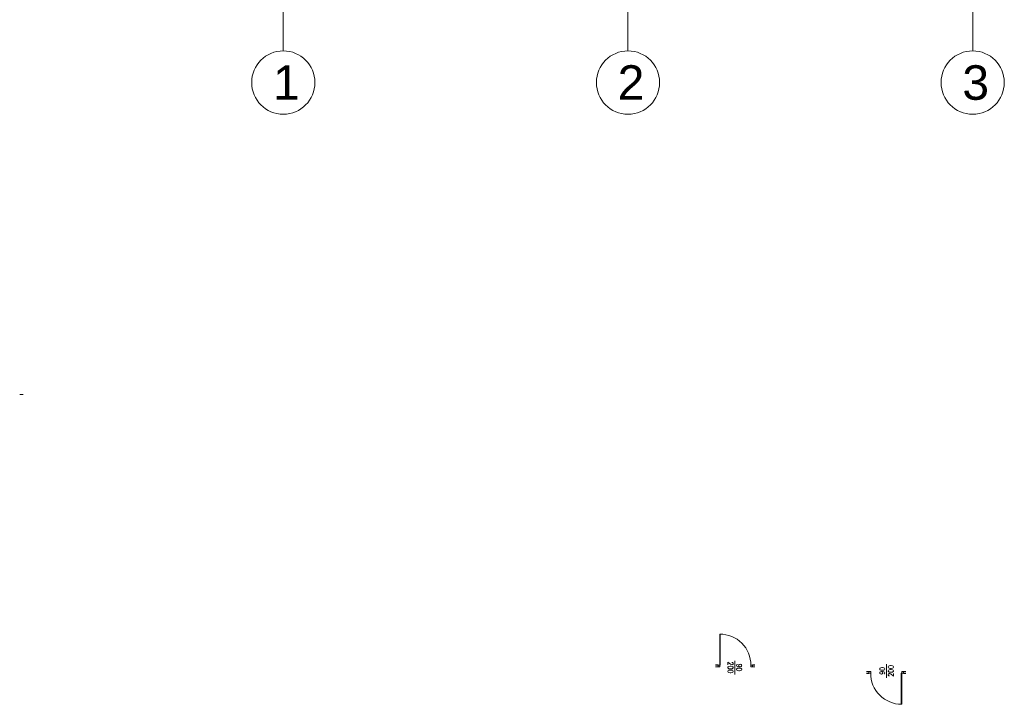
# Model space of a CAD drawing. Header units: millimetres. Extents: x -5254 to 173417, y -28809 to -6400.
# Tile 31 of 256: x 8146 to 11002, y -15533 to -13548. Entities that reach past the tile are written whole.
import ezdxf

# ---------------------------------------------------------------- set-up
doc = ezdxf.new("R2010")
doc.units = ezdxf.units.MM
for name, color, linetype, lineweight in [('_MW_ppoż', 7, 'Continuous', 0), ('m_cienka', 7, 'Continuous', 5), ('m_stolarka', 7, 'Continuous', 9), ('m_tabela', 7, 'Continuous', 15), ('m_tekst', 7, 'Continuous', 13), ('m_ściany', 7, 'Continuous', 30)]:
    doc.layers.add(name, color=color, linetype=linetype, lineweight=lineweight)
doc.styles.get("Standard").update_dxf_attribs({"font": 'arial.ttf'})
doc.styles.add('styl1', font='simplex.shx', dxfattribs={"width": 0.75})

# ---------------------------------------------------------------- blocks, each defined once
blk = doc.blocks.new('SKRZ7')
at = {"layer": 'm_stolarka', "color": 0}
for p, q in [((-212773.8, 101585.9), (-212863.8, 101585.9)), ((-212773.8, 101584.4), (-212863.8, 101584.4)), ((-212773.8, 101584.4), (-212773.8, 101585.9))]:
    blk.add_line(p, q, dxfattribs=at)
blk.add_arc((-212775, 101585.5), 88.9, 89.2623, 180.7377, dxfattribs=at)

msp = doc.modelspace()

# ---------------------------------------------------------------- linework, layer by layer
at = {"layer": '_MW_ppoż', "color": 251}
for points in [[(8910.45, -9596.49), (8910.45, -13638.69)], [(9910.45, -9596.49), (9910.45, -13638.69)], [(10910.45, -9596.49), (10910.45, -13638.69)]]:
    msp.add_lwpolyline(points, dxfattribs=at)
for centre in [(8910.45, -13730.45), (9910.45, -13730.45), (10910.45, -13730.45)]:
    msp.add_circle(centre, 91.75, dxfattribs=at)
at = {"layer": 'm_cienka', "ltscale": 2}
for p, q in [((10220.57, -15445.84), (10220.57, -15406.29)), ((10660.72, -15416.03), (10660.72, -15455.58))]:
    msp.add_line(p, q, dxfattribs=at)
at = {"layer": 'm_stolarka', "ltscale": 2}
for p, q in [((10176.7, -15424.51), (10164.7, -15424.51)), ((10176.7, -15419.51), (10171.7, -15419.51)), ((10171.7, -15419.51), (10171.7, -15424.51)), ((10176.7, -15419.51), (10176.7, -15424.51)), ((10271.7, -15419.51), (10266.7, -15419.51)), ((10266.7, -15419.51), (10266.7, -15424.51)), ((10278.7, -15424.51), (10266.7, -15424.51)), ((10271.7, -15419.51), (10271.7, -15424.51)), ((10602.6, -15437.36), (10614.6, -15437.36)), ((10609.6, -15442.36), (10609.6, -15437.36)), ((10609.6, -15442.36), (10614.6, -15442.36)), ((10614.6, -15442.36), (10614.6, -15437.36)), ((10704.6, -15437.36), (10716.6, -15437.36)), ((10704.6, -15442.36), (10704.6, -15437.36)), ((10704.6, -15442.36), (10709.6, -15442.36)), ((10709.6, -15442.36), (10709.6, -15437.36))]:
    msp.add_line(p, q, dxfattribs=at)
at = {"layer": 'm_tabela'}
msp.add_line((8145.67, -14634.23), (8155.67, -14634.23), dxfattribs=at)
at = {"layer": 'm_ściany', "ltscale": 2}
for p, q in [((10171.7, -15419.51), (10164.7, -15419.51)), ((10278.7, -15419.51), (10271.7, -15419.51)), ((10602.6, -15442.36), (10609.6, -15442.36)), ((10709.6, -15442.36), (10716.6, -15442.36))]:
    msp.add_line(p, q, dxfattribs=at)

# ---------------------------------------------------------------- block references
at = {"layer": 'm_stolarka'}
for p, rotation in [((-91407.67, -228193.34), 270), ((112288.96, 197331.47), 89.99999999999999)]:
    msp.add_blockref('SKRZ7', p, dxfattribs=dict(at, rotation=rotation))

# ---------------------------------------------------------------- texts
at = {"layer": '_MW_ppoż', "color": 251, "char_height": 100, "width": 98.152, "attachment_point": 1}
for s, insert in [('1', (8880.38, -13680.36)), ('2', (9880.38, -13680.36)), ('3', (10880.38, -13680.36))]:
    msp.add_mtext(s, dxfattribs=dict(at, insert=insert))
at = {"layer": 'm_tekst', "ltscale": 3, "char_height": 15, "attachment_point": 5, "style": 'styl1'}
for insert, rotation in [((10220.57, -15426.06), 270), ((10660.72, -15435.81), 90)]:
    msp.add_mtext_dynamic_manual_height_columns('90\\P200', width=53.0566, gutter_width=350, heights=[40], dxfattribs=dict(at, insert=insert, rotation=rotation))

doc.saveas('drawing.dxf')
